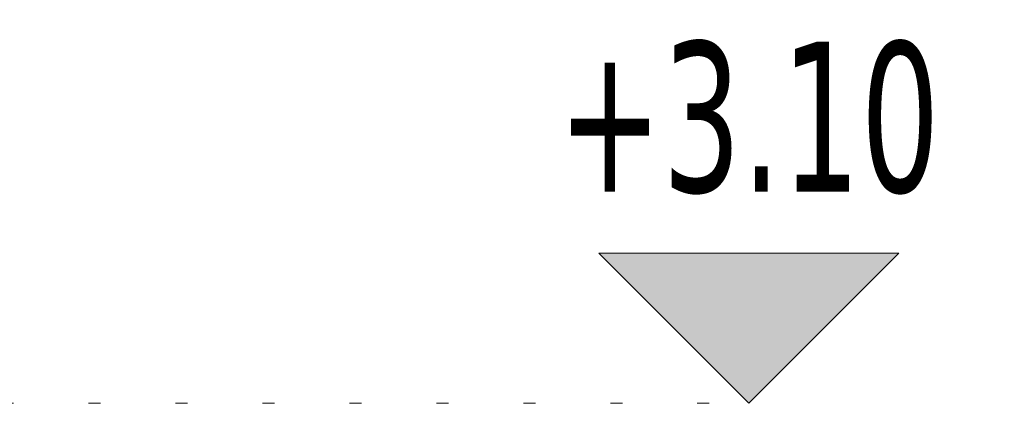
# Model space of a CAD drawing. Header units: millimetres. Extents: x 0 to 1517, y -116 to 725.
# Tile 55 of 256: x 590 to 607, y 398 to 404. Entities that reach past the tile are written whole.
import ezdxf

# ---------------------------------------------------------------- set-up
doc = ezdxf.new("R2010")
doc.units = ezdxf.units.MM
doc.linetypes.add('CADWORK_2', pattern=[1.45, 0.2, -1.25])
doc.layers.add('Ech.1_100', color=7, linetype='Continuous')
doc.styles.add('tahoma-z-r', font='txt', dxfattribs={"width": 0.704918})
doc.dimstyles.new('ISO-25', dxfattribs={"dimtxt": 2.5, "dimasz": 2.5, "dimexe": 1.25, "dimexo": 0.625, "dimtad": 1, "dimtxsty": 'Standard', "dimcen": 2.5, "dimadec": 0, "dimazin": 0, "dimtfac": 1, "dimtmove": 0, "dimatfit": 3, "dimfxl": 1, "dimarcsym": 0})

# ---------------------------------------------------------------- blocks, each defined once
blk = doc.blocks.new('cw-dimension-symbol15')
at = {"linetype": 'Continuous', "lineweight": -2}
blk.add_hatch(color=0, dxfattribs=at).paths.add_polyline_path([(0, 0), (-1, 1), (1, 1)])
at = {"color": 0, "linetype": 'Continuous', "lineweight": -2}
for p, q in [((0, 0), (-1, 1)), ((-1, 1), (1, 1)), ((1, 1), (0, 0))]:
    blk.add_line(p, q, dxfattribs=at)
blk = doc.blocks.new('*D98')
at = {"layer": 'Defpoints', "color": 0}
blk.add_point((602.646, 397.817), dxfattribs=at)
blk.add_point((602.646, 397.817), dxfattribs=at)
blk.add_point((602.646, 397.817), dxfattribs=at)
at = {"layer": 'Ech.1_100', "color": 0, "linetype": 'Continuous', "lineweight": -2}
blk.add_line((602.646, 397.817), (602.646, 397.817), dxfattribs=at)
at = {"layer": 'Ech.1_100', "color": 7, "linetype": 'Continuous', "lineweight": 5, "insert": (602.646, 402.567), "char_height": 2.5, "attachment_point": 5, "style": 'tahoma-z-r'}
blk.add_mtext('+3.10', dxfattribs=at)

msp = doc.modelspace()

# ---------------------------------------------------------------- linework, layer by layer
at = {"layer": 'Ech.1_100', "color": 9, "linetype": 'CADWORK_2', "lineweight": 5, "elevation": 25}
msp.add_lwpolyline([(590.189, 397.817), (602.646, 397.817)], dxfattribs=at)

# ---------------------------------------------------------------- block references
at = {"layer": 'Ech.1_100', "color": 7, "lineweight": 5, "xscale": 2.5, "yscale": 2.5, "zscale": 2.5}
msp.add_blockref('cw-dimension-symbol15', (602.646, 397.817), dxfattribs=at)

# ---------------------------------------------------------------- dimensions: what is measured, and where the dimension line sits
at = {"layer": 'Ech.1_100', "color": 7, "linetype": 'Continuous', "lineweight": 5}
dim = msp.add_ordinate_dim(feature_location=(602.646, 397.817), offset=(0, 0), dtype=0, origin=(602.646, 397.817), text='+3.10', dimstyle='ISO-25', override={"dimtxt": 2.5, "dimasz": 0.3, "dimexe": 0.6, "dimexo": 0, "dimgap": 0, "dimdec": 0, "dimlfac": 1, "dimtxsty": 'tahoma-z-r', "dimblk": 'cw-dimension-symbol15', "dimclrt": 7, "dimtmove": 2}, dxfattribs=at)
dim.commit()
dim.dimension.update_dxf_attribs({"geometry": '*D98', "text_midpoint": (602.646, 402.567)})

doc.saveas('drawing.dxf')
